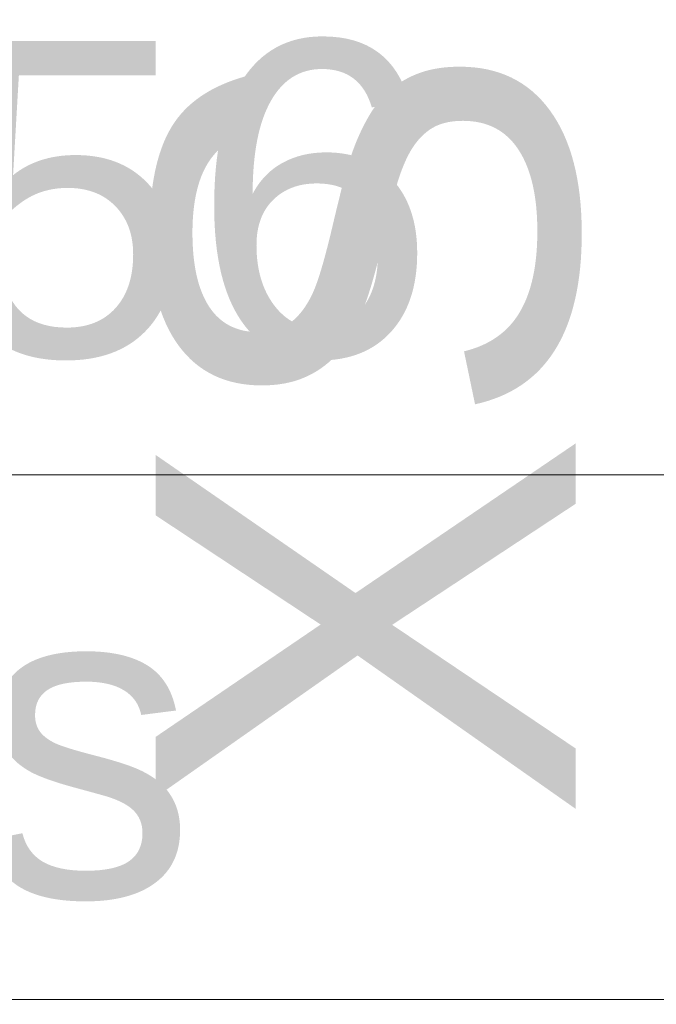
# Model space of a CAD drawing. Header units: millimetres. Extents: x -94648 to 68781, y -29623 to 11990.
# Tile 60 of 181: x -35522 to -35491, y -12653 to -12606. Entities that reach past the tile are written whole.
import ezdxf
from ezdxf.enums import TextEntityAlignment as Align

# ---------------------------------------------------------------- set-up
doc = ezdxf.new("R2010")
doc.units = ezdxf.units.MM
doc.layers.add('-podklad', color=8, linetype='Continuous')
doc.layers.add('AX - OPISY', color=3, linetype='Continuous')
doc.layers.add('A_POWTARZALNE$0$A30_OPIS_POM', color=2, linetype='Continuous', lineweight=18)
doc.styles.add('A_POWTARZALNE$0$Arial', font='arial.ttf')
doc.styles.add('ARIAL 1.0', font='arial.ttf')

# ---------------------------------------------------------------- blocks, each defined once
blk = doc.blocks.new('A_POWTARZALNE$0$ddd')
at = {"color": 8}
for p, q in [((2946.569, 1954.641), (3105.604, 1954.641)), ((2946.569, 1929.641), (3105.604, 1929.641))]:
    blk.add_line(p, q, dxfattribs=at)
at = {"color": 8, "style": 'A_POWTARZALNE$0$Arial'}
for tag, p in [('NAZWA_POMIESZCZENIA', (2951.259, 1984.672)), ('POWIERZCHNIA', (2951.771, 1960.296)), ('RODZAJ_POSADZKI', (2951.991, 1934.53))]:
    blk.add_attdef(tag, p, '', height=15, dxfattribs=at)
blk = doc.blocks.new('Goscim_parter')
at = {"layer": 'A_POWTARZALNE$0$A30_OPIS_POM', "color": 8}
ref = blk.add_blockref('A_POWTARZALNE$0$ddd', (-38505.941, -14582.458), dxfattribs=at)
ref.add_attrib('POWIERZCHNIA', '14,56', (-35554.17, -12622.162), dxfattribs={"layer": '0', "color": 8, "height": 15, "rotation": 0, "style": 'A_POWTARZALNE$0$Arial'})
ref.add_attrib('RODZAJ_POSADZKI', 'gres', (-35553.951, -12647.928), dxfattribs={"layer": '0', "color": 8, "height": 15, "rotation": 0, "style": 'A_POWTARZALNE$0$Arial'})

msp = doc.modelspace()

# ---------------------------------------------------------------- block references
at = {"layer": '-podklad'}
msp.add_blockref('Goscim_parter', (0, 0), dxfattribs=at)

# ---------------------------------------------------------------- texts
at = {"layer": 'AX - OPISY', "style": 'ARIAL 1.0'}
msp.add_text('XS10', height=20, rotation=90, dxfattribs=at).set_placement((-35505.11404, -12610.19641), align=Align.MIDDLE)

doc.saveas('drawing.dxf')
